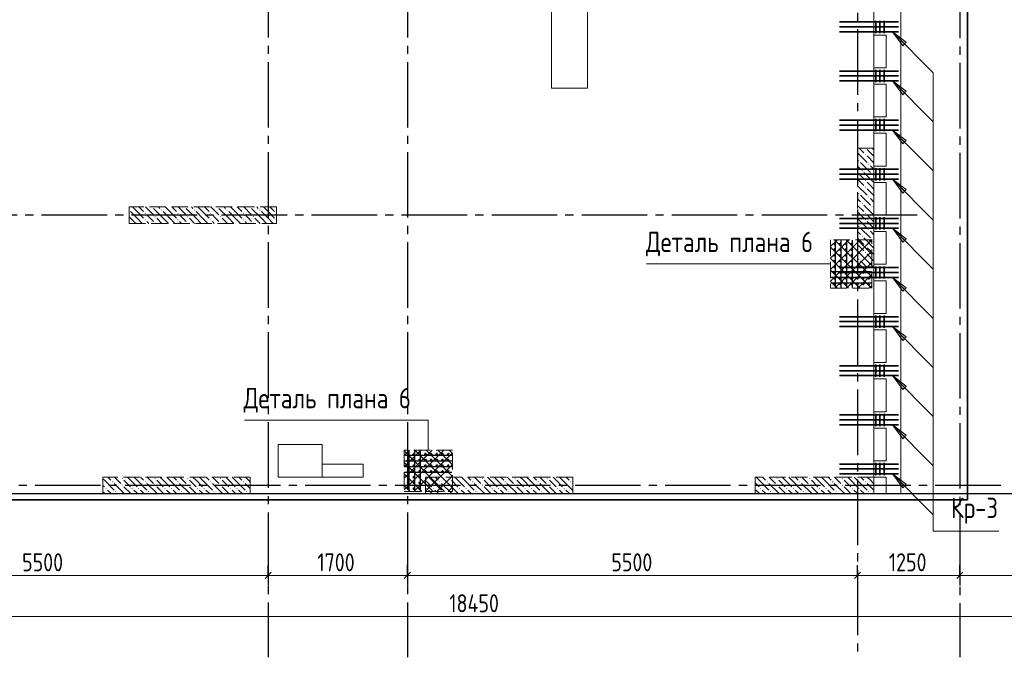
# Model space of a CAD drawing. Header units: millimetres. Extents: x 0 to 31317, y 0 to 42000.
# Tile 5 of 12: x 11587 to 23618, y 15930 to 23718. Entities that reach past the tile are written whole.
import ezdxf

# ---------------------------------------------------------------- set-up
doc = ezdxf.new("R2010")
doc.units = ezdxf.units.MM
doc.linetypes.add('______2', pattern=[270, 200, -70])
doc.linetypes.add('______5', pattern=[1100, 800, -100, 100, -100])
for name, color, linetype, lineweight in [('S1 Стержни арматуры фон', 7, 'Continuous', 25), ('Standard', 7, 'Continuous', 25), ('Вспомогательная арматура', 7, 'Continuous', 25), ('ЖБ Пилон', 180, 'Continuous', 25), ('Оси', 40, '______5', 18), ('Позиционная метка номер позиции', 7, 'Continuous', 13), ('Поперечная арматура', 7, 'Continuous', 25), ('Поперечное армирование AW фон', 7, 'Continuous', 25), ('Примечания', 7, 'Continuous', 25)]:
    doc.layers.add(name, color=color, linetype=linetype, lineweight=lineweight)
doc.layers.add('ЖБ Перекрытие верхний уровень', color=7, linetype='Continuous', lineweight=25, true_color=0xe0e0ff)
doc.styles.add('GOST 2.304-81', font='txt')

msp = doc.modelspace()

# ---------------------------------------------------------------- hatches: boundary and pattern name
at = {"layer": 'ЖБ Пилон', "linetype": 'Continuous', "lineweight": 18, "transparency": 33554687}
for points in [[(21924, 22150), (21921, 22147), (21918, 22150)], [(21914, 22073), (21921, 22080), (21927, 22073), (21921, 22067)], [(21834, 21993), (21841, 22000), (21847, 21993), (21841, 21987)], [(21954, 21953), (21961, 21960), (21967, 21953), (21961, 21947)], [(21874, 21873), (21881, 21880), (21887, 21873), (21881, 21867)], [(21994, 21833), (22001, 21840), (22007, 21833), (22001, 21827)], [(21914, 21753), (21921, 21760), (21927, 21753), (21921, 21747)], [(21914, 21673), (21921, 21680), (21927, 21673), (21921, 21667)], [(21834, 21593), (21841, 21600), (21847, 21593), (21841, 21587)], [(21954, 21553), (21961, 21560), (21967, 21553), (21961, 21547)], [(13204, 21430), (13201, 21427), (13198, 21430)], [(13604, 21430), (13601, 21427), (13598, 21430)], [(14004, 21430), (14001, 21427), (13998, 21430)], [(14404, 21430), (14401, 21427), (14398, 21430)], [(21874, 21473), (21881, 21480), (21887, 21473), (21881, 21467)], [(21994, 21433), (22001, 21440), (22007, 21433), (22001, 21427)], [(12924, 21397), (12927, 21393), (12924, 21390)], [(13114, 21353), (13121, 21360), (13127, 21353), (13121, 21347)], [(13234, 21313), (13241, 21320), (13247, 21313), (13241, 21307)], [(13314, 21393), (13321, 21400), (13327, 21393), (13321, 21387)], [(13514, 21353), (13521, 21360), (13527, 21353), (13521, 21347)], [(13634, 21313), (13641, 21320), (13647, 21313), (13641, 21307)], [(13714, 21393), (13721, 21400), (13727, 21393), (13721, 21387)], [(13914, 21353), (13921, 21360), (13927, 21353), (13921, 21347)], [(14034, 21313), (14041, 21320), (14047, 21313), (14041, 21307)], [(14114, 21393), (14121, 21400), (14127, 21393), (14121, 21387)], [(14314, 21353), (14321, 21360), (14327, 21353), (14321, 21347)], [(14434, 21313), (14441, 21320), (14447, 21313), (14441, 21307)], [(14514, 21393), (14521, 21400), (14527, 21393), (14521, 21387)], [(14714, 21353), (14721, 21360), (14724, 21357), (14724, 21350), (14721, 21347)], [(21914, 21353), (21921, 21360), (21927, 21353), (21921, 21347)], [(13114, 21273), (13121, 21280), (13127, 21273), (13121, 21267)], [(13234, 21233), (13241, 21240), (13247, 21233), (13244, 21230), (13238, 21230)], [(13514, 21273), (13521, 21280), (13527, 21273), (13521, 21267)], [(13634, 21233), (13641, 21240), (13647, 21233), (13644, 21230), (13638, 21230)], [(13914, 21273), (13921, 21280), (13927, 21273), (13921, 21267)], [(14034, 21233), (14041, 21240), (14047, 21233), (14044, 21230), (14038, 21230)], [(14314, 21273), (14321, 21280), (14327, 21273), (14321, 21267)], [(14434, 21233), (14441, 21240), (14447, 21233), (14444, 21230), (14438, 21230)], [(14714, 21273), (14721, 21280), (14724, 21277), (14724, 21270), (14721, 21267)], [(21834, 21193), (21841, 21200), (21847, 21193), (21841, 21187)], [(21914, 21273), (21921, 21280), (21927, 21273), (21921, 21267)], [(21874, 21073), (21881, 21080), (21887, 21073), (21881, 21067)], [(21954, 21153), (21961, 21160), (21967, 21153), (21961, 21147)], [(21914, 20953), (21921, 20960), (21927, 20953), (21921, 20947)], [(21994, 21033), (22001, 21040), (22007, 21033), (22001, 21027)], [(21914, 20873), (21921, 20880), (21927, 20873), (21921, 20867)], [(21834, 20793), (21841, 20800), (21847, 20793), (21841, 20787)], [(21954, 20753), (21961, 20760), (21967, 20753), (21961, 20747)], [(12714, 18073), (12721, 18080), (12727, 18073), (12721, 18067)], [(12834, 18113), (12841, 18120), (12847, 18113), (12841, 18107)], [(13114, 18073), (13121, 18080), (13127, 18073), (13121, 18067)], [(13234, 18113), (13241, 18120), (13247, 18113), (13241, 18107)], [(13514, 18073), (13521, 18080), (13527, 18073), (13521, 18067)], [(13634, 18113), (13641, 18120), (13647, 18113), (13641, 18107)], [(13914, 18073), (13921, 18080), (13927, 18073), (13921, 18067)], [(14034, 18113), (14041, 18120), (14047, 18113), (14041, 18107)], [(14314, 18073), (14321, 18080), (14327, 18073), (14321, 18067)], [(16714, 18073), (16721, 18080), (16727, 18073), (16721, 18067)], [(16834, 18113), (16841, 18120), (16847, 18113), (16841, 18107)], [(17114, 18073), (17121, 18080), (17127, 18073), (17121, 18067)], [(17234, 18113), (17241, 18120), (17247, 18113), (17241, 18107)], [(17514, 18073), (17521, 18080), (17527, 18073), (17521, 18067)], [(17634, 18113), (17641, 18120), (17647, 18113), (17641, 18107)], [(17914, 18073), (17921, 18080), (17927, 18073), (17921, 18067)], [(18034, 18113), (18041, 18120), (18047, 18113), (18041, 18107)], [(18314, 18073), (18321, 18080), (18327, 18073), (18321, 18067)], [(20714, 18073), (20721, 18080), (20727, 18073), (20721, 18067)], [(20834, 18113), (20841, 18120), (20847, 18113), (20841, 18107)], [(21114, 18073), (21121, 18080), (21127, 18073), (21121, 18067)], [(21234, 18113), (21241, 18120), (21247, 18113), (21241, 18107)], [(21514, 18073), (21521, 18080), (21527, 18073), (21521, 18067)], [(21634, 18113), (21641, 18120), (21647, 18113), (21641, 18107)], [(21914, 18073), (21921, 18080), (21927, 18073), (21921, 18067)], [(12634, 17993), (12641, 18000), (12647, 17993), (12641, 17987)], [(12754, 17953), (12761, 17960), (12767, 17953), (12761, 17947)], [(12834, 18033), (12841, 18040), (12847, 18033), (12841, 18027)], [(12954, 17993), (12961, 18000), (12967, 17993), (12961, 17987)], [(13034, 17993), (13041, 18000), (13047, 17993), (13041, 17987)], [(13154, 17953), (13161, 17960), (13167, 17953), (13161, 17947)], [(13234, 18033), (13241, 18040), (13247, 18033), (13241, 18027)], [(13354, 17993), (13361, 18000), (13367, 17993), (13361, 17987)], [(13434, 17993), (13441, 18000), (13447, 17993), (13441, 17987)], [(13554, 17953), (13561, 17960), (13567, 17953), (13561, 17947)], [(13634, 18033), (13641, 18040), (13647, 18033), (13641, 18027)], [(13754, 17993), (13761, 18000), (13767, 17993), (13761, 17987)], [(13834, 17993), (13841, 18000), (13847, 17993), (13841, 17987)], [(13954, 17953), (13961, 17960), (13967, 17953), (13961, 17947)], [(14034, 18033), (14041, 18040), (14047, 18033), (14041, 18027)], [(14154, 17993), (14161, 18000), (14167, 17993), (14161, 17987)], [(14234, 17993), (14241, 18000), (14247, 17993), (14241, 17987)], [(14354, 17953), (14361, 17960), (14367, 17953), (14361, 17947)], [(16554, 17993), (16561, 18000), (16567, 17993), (16561, 17987)], [(16634, 17993), (16641, 18000), (16647, 17993), (16641, 17987)], [(16754, 17953), (16761, 17960), (16767, 17953), (16761, 17947)], [(16834, 18033), (16841, 18040), (16847, 18033), (16841, 18027)], [(16954, 17993), (16961, 18000), (16967, 17993), (16961, 17987)], [(17034, 17993), (17041, 18000), (17047, 17993), (17041, 17987)], [(17154, 17953), (17161, 17960), (17167, 17953), (17161, 17947)], [(17234, 18033), (17241, 18040), (17247, 18033), (17241, 18027)], [(17354, 17993), (17361, 18000), (17367, 17993), (17361, 17987)], [(17434, 17993), (17441, 18000), (17447, 17993), (17441, 17987)], [(17554, 17953), (17561, 17960), (17567, 17953), (17561, 17947)], [(17634, 18033), (17641, 18040), (17647, 18033), (17641, 18027)], [(17754, 17993), (17761, 18000), (17767, 17993), (17761, 17987)], [(17834, 17993), (17841, 18000), (17847, 17993), (17841, 17987)], [(17954, 17953), (17961, 17960), (17967, 17953), (17961, 17947)], [(18034, 18033), (18041, 18040), (18047, 18033), (18041, 18027)], [(18154, 17993), (18161, 18000), (18167, 17993), (18161, 17987)], [(18234, 17993), (18241, 18000), (18247, 17993), (18241, 17987)], [(20634, 17993), (20641, 18000), (20647, 17993), (20641, 17987)], [(20754, 17953), (20761, 17960), (20767, 17953), (20761, 17947)], [(20834, 18033), (20841, 18040), (20847, 18033), (20841, 18027)], [(20954, 17993), (20961, 18000), (20967, 17993), (20961, 17987)], [(21034, 17993), (21041, 18000), (21047, 17993), (21041, 17987)], [(21154, 17953), (21161, 17960), (21167, 17953), (21161, 17947)], [(21234, 18033), (21241, 18040), (21247, 18033), (21241, 18027)], [(21354, 17993), (21361, 18000), (21367, 17993), (21361, 17987)], [(21434, 17993), (21441, 18000), (21447, 17993), (21441, 17987)], [(21554, 17953), (21561, 17960), (21567, 17953), (21561, 17947)], [(21634, 18033), (21641, 18040), (21647, 18033), (21641, 18027)], [(21754, 17993), (21761, 18000), (21767, 17993), (21761, 17987)], [(21834, 17993), (21841, 18000), (21847, 17993), (21841, 17987)], [(21954, 17953), (21961, 17960), (21967, 17953), (21961, 17947)]]:
    msp.add_hatch(color=7, dxfattribs=at).paths.add_polyline_path(points, flags=16)
at = {"layer": 'Позиционная метка номер позиции', "linetype": 'Continuous', "lineweight": 13, "transparency": 33554687}
for points in [[(22377, 23400), (22250, 23570), (22420, 23443)], [(22377, 23400), (22250, 23570), (22420, 23443)], [(22377, 22800), (22250, 22970), (22420, 22843)], [(22377, 22200), (22250, 22370), (22420, 22243)], [(22377, 21600), (22250, 21770), (22420, 21643)], [(22377, 21000), (22250, 21170), (22420, 21043)], [(22377, 20400), (22250, 20570), (22420, 20443)], [(22377, 19800), (22250, 19970), (22420, 19843)], [(22377, 19200), (22250, 19370), (22420, 19243)], [(22377, 18600), (22250, 18770), (22420, 18643)], [(22377, 18000), (22250, 18170), (22420, 18043)]]:
    msp.add_hatch(color=7, dxfattribs=at).paths.add_polyline_path(points, flags=16)

# ---------------------------------------------------------------- linework, layer by layer
at = {"layer": 'S1 Стержни арматуры фон', "color": 7, "linetype": 'Continuous', "lineweight": 35, "transparency": 33554687}
for p, q in [((22324, 23690), (21604, 23690)), ((22324, 23630), (21604, 23630)), ((22324, 23570), (21604, 23570)), ((22324, 23090), (21604, 23090)), ((22324, 23030), (21604, 23030)), ((22324, 22970), (21604, 22970)), ((22324, 22490), (21604, 22490)), ((22324, 22430), (21604, 22430)), ((22324, 22370), (21604, 22370)), ((22324, 21890), (21604, 21890)), ((22324, 21830), (21604, 21830)), ((22324, 21770), (21604, 21770)), ((22324, 21290), (21604, 21290)), ((22324, 21230), (21604, 21230)), ((22324, 21170), (21604, 21170)), ((22324, 20690), (21604, 20690)), ((22324, 20630), (21604, 20630)), ((22324, 20570), (21604, 20570)), ((22324, 20090), (21604, 20090)), ((22324, 20030), (21604, 20030)), ((22324, 19970), (21604, 19970)), ((22324, 19490), (21604, 19490)), ((22324, 19430), (21604, 19430)), ((22324, 19370), (21604, 19370)), ((22324, 18890), (21604, 18890)), ((22324, 18830), (21604, 18830)), ((22324, 18770), (21604, 18770)), ((22324, 18290), (21604, 18290)), ((22324, 18230), (21604, 18230)), ((22324, 18170), (21604, 18170))]:
    msp.add_line(p, q, dxfattribs=at)
at = {"layer": 'Standard', "color": 7, "linetype": 'Continuous', "lineweight": 25, "transparency": 33554687}
for p, q in [((14586, 16892), (14661, 16968)), ((16286, 16892), (16361, 16968)), ((21786, 16892), (21861, 16968)), ((23036, 16892), (23111, 16968))]:
    msp.add_line(p, q, dxfattribs=at)
at = {"layer": 'Standard', "color": 251, "linetype": 'Continuous', "lineweight": -3, "true_color": 0x656565, "transparency": 33554687}
for p, q in [((14624, 16930), (14624, 17055)), ((16324, 16930), (16324, 17055)), ((21824, 16930), (21824, 17055)), ((23074, 16930), (23074, 17055)), ((14624, 16930), (14624, 16805)), ((14624, 16930), (14624, 16930)), ((16324, 16930), (16324, 16805)), ((16324, 16930), (16324, 16930)), ((21824, 16930), (21824, 16805)), ((21824, 16930), (21824, 16930)), ((23074, 16930), (23074, 16805)), ((23074, 16930), (23074, 16930))]:
    msp.add_line(p, q, dxfattribs=at)
at = {"layer": 'Standard', "color": 7, "linetype": 'Continuous', "lineweight": 13, "transparency": 33554687}
for p, q in [((9124, 16930), (14624, 16930)), ((14624, 16930), (16324, 16930)), ((16324, 16930), (21824, 16930)), ((21824, 16930), (23074, 16930)), ((23074, 16930), (26374, 16930)), ((7924, 16430), (26374, 16430))]:
    msp.add_line(p, q, dxfattribs=at)
at = {"layer": 'Standard', "color": 254, "linetype": 'Continuous', "lineweight": 35, "true_color": 0xc4c4ff, "transparency": 33554687}
msp.add_lwpolyline([(7324, 17855), (23168, 17855), (23168, 39570), (7324, 39570), (7324, 17855)], dxfattribs=at)
at = {"layer": 'Standard', "color": 7, "linetype": 'Continuous', "lineweight": 25, "transparency": 33554687}
msp.add_lwpolyline([(7394, 17930), (24124, 17930), (24124, 39500), (7394, 39500), (7394, 17930)], dxfattribs=at)
at = {"layer": 'Standard', "color": 7, "linetype": 'Continuous', "lineweight": 13, "transparency": 33554687}
msp.add_lwpolyline([(7674, 17930), (22024, 17930), (22024, 39170), (7674, 39170), (7674, 17930)], dxfattribs=at)
at = {"layer": 'Вспомогательная арматура', "color": 7, "linetype": 'Continuous', "lineweight": 25, "transparency": 33554687}
for p, q in [((21554, 20445), (21554, 21025)), ((21624, 20445), (21624, 21025)), ((21694, 20445), (21694, 21025)), ((21764, 20445), (21764, 21025)), ((21994, 20640), (21499, 20640)), ((21994, 20570), (21499, 20570)), ((21994, 20500), (21499, 20500)), ((16344, 17960), (16344, 18455)), ((16414, 17960), (16414, 18455)), ((16484, 17960), (16484, 18455)), ((16289, 18400), (16869, 18400)), ((16289, 18330), (16869, 18330)), ((16289, 18260), (16869, 18260)), ((16289, 18190), (16869, 18190))]:
    msp.add_line(p, q, dxfattribs=at)
at = {"layer": 'ЖБ Перекрытие верхний уровень', "color": 7, "linetype": 'Continuous', "lineweight": 18, "transparency": 33554687}
for p, q in [((22354, 17930), (22354, 24210)), ((18084, 24140), (18084, 22880)), ((18524, 22880), (18524, 24140)), ((22024, 23130), (22024, 23530)), ((22024, 23530), (22174, 23530)), ((22174, 23530), (22174, 23130)), ((22174, 23130), (22024, 23130)), ((18084, 22880), (18524, 22880)), ((22024, 22530), (22024, 22930)), ((22024, 22930), (22174, 22930)), ((22174, 22930), (22174, 22530)), ((22174, 22530), (22024, 22530)), ((22024, 21930), (22024, 22330)), ((22024, 22330), (22174, 22330)), ((22174, 22330), (22174, 21930)), ((22174, 21930), (22024, 21930)), ((22024, 21330), (22024, 21730)), ((22024, 21730), (22174, 21730)), ((22174, 21730), (22174, 21330)), ((22174, 21330), (22024, 21330)), ((22024, 20730), (22024, 21130)), ((22024, 21130), (22174, 21130)), ((22174, 21130), (22174, 20730)), ((22174, 20730), (22024, 20730)), ((22024, 20130), (22024, 20530)), ((22024, 20530), (22174, 20530)), ((22174, 20530), (22174, 20130)), ((22174, 20130), (22024, 20130)), ((22024, 19530), (22024, 19930)), ((22024, 19930), (22174, 19930)), ((22174, 19930), (22174, 19530)), ((22174, 19530), (22024, 19530)), ((22024, 18930), (22024, 19330)), ((22024, 19330), (22174, 19330)), ((22174, 19330), (22174, 18930)), ((22174, 18930), (22024, 18930)), ((22024, 18330), (22024, 18730)), ((22024, 18730), (22174, 18730)), ((22174, 18730), (22174, 18330)), ((15284, 18530), (14744, 18530)), ((14744, 18530), (14744, 18130)), ((15284, 18130), (15284, 18530)), ((15784, 18290), (15284, 18290)), ((15284, 18290), (15284, 18130)), ((15784, 18130), (15784, 18290)), ((22174, 18330), (22024, 18330)), ((14744, 18130), (15284, 18130)), ((15284, 18130), (15784, 18130)), ((22024, 17930), (22024, 18130)), ((22024, 18130), (22174, 18130)), ((22174, 18130), (22174, 17930)), ((7394, 17930), (22024, 17930)), ((22174, 17930), (22354, 17930))]:
    msp.add_line(p, q, dxfattribs=at)
at = {"layer": 'ЖБ Пилон', "color": 253, "linetype": '______2', "lineweight": 13, "true_color": 0xa0a0a0, "transparency": 33554687}
for p, q in [((22024, 22150), (21824, 22150)), ((21824, 22150), (21824, 20700)), ((22024, 20700), (22024, 22150)), ((14724, 21430), (12924, 21430)), ((12924, 21430), (12924, 21230)), ((14724, 21230), (14724, 21430)), ((12924, 21230), (14724, 21230)), ((21824, 20700), (22024, 20700)), ((14404, 18130), (12604, 18130)), ((12604, 18130), (12604, 17930)), ((14404, 17930), (14404, 18130)), ((18344, 18130), (16544, 18130)), ((16544, 18130), (16544, 17930)), ((18344, 17930), (18344, 18130)), ((22024, 18130), (20574, 18130)), ((20574, 18130), (20574, 17930)), ((22024, 17930), (22024, 18130)), ((12604, 17930), (14404, 17930)), ((16544, 17930), (18344, 17930)), ((20574, 17930), (22024, 17930))]:
    msp.add_line(p, q, dxfattribs=at)
at = {"layer": 'ЖБ Пилон', "color": 9, "linetype": 'Continuous', "lineweight": 18, "true_color": 0xc7c7c7, "transparency": 33554687}
for p, q in [((21844, 22150), (21901, 22093)), ((22004, 22150), (22021, 22133)), ((21824, 22090), (21941, 21973)), ((21981, 22093), (21941, 22133)), ((21941, 22053), (22024, 21970)), ((22021, 22053), (21981, 22093)), ((21861, 21893), (21824, 21930)), ((21861, 21973), (21981, 21853)), ((21981, 21933), (22024, 21890)), ((21824, 21850), (21901, 21773)), ((21901, 21853), (22021, 21733)), ((22024, 21810), (22021, 21813)), ((21824, 21770), (21901, 21693)), ((21824, 21690), (21941, 21573)), ((21981, 21693), (21941, 21733)), ((22021, 21653), (21981, 21693)), ((21861, 21573), (21981, 21453)), ((21941, 21653), (22024, 21570)), ((13021, 21373), (12964, 21430)), ((13044, 21430), (13101, 21373)), ((13124, 21430), (13221, 21333)), ((13284, 21430), (13301, 21413)), ((13421, 21373), (13364, 21430)), ((13444, 21430), (13501, 21373)), ((13524, 21430), (13621, 21333)), ((13684, 21430), (13701, 21413)), ((13821, 21373), (13764, 21430)), ((13844, 21430), (13901, 21373)), ((13924, 21430), (14021, 21333)), ((14084, 21430), (14101, 21413)), ((14221, 21373), (14164, 21430)), ((14244, 21430), (14301, 21373)), ((14324, 21430), (14421, 21333)), ((14484, 21430), (14501, 21413)), ((14621, 21373), (14564, 21430)), ((14644, 21430), (14701, 21373)), ((21861, 21493), (21824, 21530)), ((21824, 21450), (21901, 21373)), ((21901, 21453), (22021, 21333)), ((21981, 21533), (22024, 21490)), ((12941, 21293), (12924, 21310)), ((12941, 21373), (13021, 21293)), ((13021, 21373), (13101, 21293)), ((13181, 21293), (13141, 21333)), ((13341, 21293), (13221, 21413)), ((13341, 21373), (13421, 21293)), ((13421, 21373), (13501, 21293)), ((13581, 21293), (13541, 21333)), ((13741, 21293), (13621, 21413)), ((13741, 21373), (13821, 21293)), ((13821, 21373), (13901, 21293)), ((13981, 21293), (13941, 21333)), ((14141, 21293), (14021, 21413)), ((14141, 21373), (14221, 21293)), ((14221, 21373), (14301, 21293)), ((14381, 21293), (14341, 21333)), ((14541, 21293), (14421, 21413)), ((14541, 21373), (14621, 21293)), ((14621, 21373), (14701, 21293)), ((21824, 21370), (21901, 21293)), ((21981, 21293), (21941, 21333)), ((22024, 21410), (22021, 21413)), ((12924, 21230), (12924, 21230)), ((12941, 21293), (13004, 21230)), ((13021, 21293), (13084, 21230)), ((13141, 21253), (13164, 21230)), ((13221, 21253), (13181, 21293)), ((13261, 21293), (13324, 21230)), ((13341, 21293), (13404, 21230)), ((13421, 21293), (13484, 21230)), ((13541, 21253), (13564, 21230)), ((13621, 21253), (13581, 21293)), ((13661, 21293), (13724, 21230)), ((13741, 21293), (13804, 21230)), ((13821, 21293), (13884, 21230)), ((13941, 21253), (13964, 21230)), ((14021, 21253), (13981, 21293)), ((14061, 21293), (14124, 21230)), ((14141, 21293), (14204, 21230)), ((14221, 21293), (14284, 21230)), ((14341, 21253), (14364, 21230)), ((14421, 21253), (14381, 21293)), ((14461, 21293), (14524, 21230)), ((14541, 21293), (14604, 21230)), ((14621, 21293), (14684, 21230)), ((21824, 21290), (21941, 21173)), ((21941, 21253), (22024, 21170)), ((22021, 21253), (21981, 21293)), ((21861, 21093), (21824, 21130)), ((21861, 21173), (21981, 21053)), ((21981, 21133), (22024, 21090)), ((21824, 21050), (21901, 20973)), ((21824, 20970), (21901, 20893)), ((21901, 21053), (22021, 20933)), ((22024, 21010), (22021, 21013)), ((21824, 20890), (21941, 20773)), ((21981, 20893), (21941, 20933)), ((21941, 20853), (22024, 20770)), ((22021, 20853), (21981, 20893)), ((21854, 20700), (21824, 20730)), ((21861, 20773), (21934, 20700)), ((21981, 20733), (22014, 20700)), ((12604, 18110), (12621, 18093)), ((12621, 18093), (12741, 17973)), ((12664, 18130), (12701, 18093)), ((12741, 18053), (12861, 17933)), ((12781, 18093), (12744, 18130)), ((12821, 18053), (12781, 18093)), ((12861, 18093), (12941, 18013)), ((12941, 18093), (12904, 18130)), ((12941, 18093), (13021, 18013)), ((12984, 18130), (13021, 18093)), ((13021, 18093), (13141, 17973)), ((13064, 18130), (13101, 18093)), ((13141, 18053), (13261, 17933)), ((13181, 18093), (13144, 18130)), ((13221, 18053), (13181, 18093)), ((13261, 18093), (13341, 18013)), ((13341, 18093), (13304, 18130)), ((13341, 18093), (13421, 18013)), ((13384, 18130), (13421, 18093)), ((13421, 18093), (13541, 17973)), ((13464, 18130), (13501, 18093)), ((13541, 18053), (13661, 17933)), ((13581, 18093), (13544, 18130)), ((13621, 18053), (13581, 18093)), ((13661, 18093), (13741, 18013)), ((13741, 18093), (13704, 18130)), ((13741, 18093), (13821, 18013)), ((13784, 18130), (13821, 18093)), ((13821, 18093), (13941, 17973)), ((13864, 18130), (13901, 18093)), ((13941, 18053), (14061, 17933)), ((13981, 18093), (13944, 18130)), ((14021, 18053), (13981, 18093)), ((14061, 18093), (14141, 18013)), ((14141, 18093), (14104, 18130)), ((14141, 18093), (14221, 18013)), ((14184, 18130), (14221, 18093)), ((14221, 18093), (14341, 17973)), ((14264, 18130), (14301, 18093)), ((14341, 18053), (14404, 17990)), ((14381, 18093), (14344, 18130)), ((14404, 18070), (14381, 18093)), ((16544, 18090), (16621, 18013)), ((16584, 18130), (16621, 18093)), ((16621, 18093), (16741, 17973)), ((16664, 18130), (16701, 18093)), ((16741, 18053), (16861, 17933)), ((16781, 18093), (16744, 18130)), ((16821, 18053), (16781, 18093)), ((16861, 18093), (16941, 18013)), ((16941, 18093), (16904, 18130)), ((16941, 18093), (17021, 18013)), ((16984, 18130), (17021, 18093)), ((17021, 18093), (17141, 17973)), ((17064, 18130), (17101, 18093)), ((17141, 18053), (17261, 17933)), ((17181, 18093), (17144, 18130)), ((17221, 18053), (17181, 18093)), ((17261, 18093), (17341, 18013)), ((17341, 18093), (17304, 18130)), ((17341, 18093), (17421, 18013)), ((17384, 18130), (17421, 18093)), ((17421, 18093), (17541, 17973)), ((17464, 18130), (17501, 18093)), ((17541, 18053), (17661, 17933)), ((17581, 18093), (17544, 18130)), ((17621, 18053), (17581, 18093)), ((17661, 18093), (17741, 18013)), ((17741, 18093), (17704, 18130)), ((17741, 18093), (17821, 18013)), ((17784, 18130), (17821, 18093)), ((17821, 18093), (17941, 17973)), ((17864, 18130), (17901, 18093)), ((17941, 18053), (18061, 17933)), ((17981, 18093), (17944, 18130)), ((18021, 18053), (17981, 18093)), ((18061, 18093), (18141, 18013)), ((18141, 18093), (18104, 18130)), ((18141, 18093), (18221, 18013)), ((18184, 18130), (18221, 18093)), ((18221, 18093), (18341, 17973)), ((18264, 18130), (18301, 18093)), ((18341, 18053), (18344, 18050)), ((20574, 18060), (20621, 18013)), ((20584, 18130), (20621, 18093)), ((20621, 18093), (20741, 17973)), ((20664, 18130), (20701, 18093)), ((20741, 18053), (20861, 17933)), ((20781, 18093), (20744, 18130)), ((20821, 18053), (20781, 18093)), ((20861, 18093), (20941, 18013)), ((20941, 18093), (20904, 18130)), ((20941, 18093), (21021, 18013)), ((20984, 18130), (21021, 18093)), ((21021, 18093), (21141, 17973)), ((21064, 18130), (21101, 18093)), ((21141, 18053), (21261, 17933)), ((21181, 18093), (21144, 18130)), ((21221, 18053), (21181, 18093)), ((21261, 18093), (21341, 18013)), ((21341, 18093), (21304, 18130)), ((21341, 18093), (21421, 18013)), ((21384, 18130), (21421, 18093)), ((21421, 18093), (21541, 17973)), ((21464, 18130), (21501, 18093)), ((21541, 18053), (21661, 17933)), ((21581, 18093), (21544, 18130)), ((21621, 18053), (21581, 18093)), ((21661, 18093), (21741, 18013)), ((21741, 18093), (21704, 18130)), ((21741, 18093), (21821, 18013)), ((21784, 18130), (21821, 18093)), ((21821, 18093), (21941, 17973)), ((21864, 18130), (21901, 18093)), ((21941, 18053), (22024, 17970)), ((21981, 18093), (21944, 18130)), ((22021, 18053), (21981, 18093)), ((12604, 18030), (12621, 18013)), ((12621, 17933), (12604, 17950)), ((12624, 17930), (12621, 17933)), ((12661, 17973), (12704, 17930)), ((12781, 17933), (12784, 17930)), ((12861, 18013), (12944, 17930)), ((13021, 17933), (12981, 17973)), ((13024, 17930), (13021, 17933)), ((13061, 17973), (13104, 17930)), ((13181, 17933), (13184, 17930)), ((13261, 18013), (13344, 17930)), ((13421, 17933), (13381, 17973)), ((13424, 17930), (13421, 17933)), ((13461, 17973), (13504, 17930)), ((13581, 17933), (13584, 17930)), ((13661, 18013), (13744, 17930)), ((13821, 17933), (13781, 17973)), ((13824, 17930), (13821, 17933)), ((13861, 17973), (13904, 17930)), ((13981, 17933), (13984, 17930)), ((14061, 18013), (14144, 17930)), ((14221, 17933), (14181, 17973)), ((14224, 17930), (14221, 17933)), ((14261, 17973), (14304, 17930)), ((14381, 17933), (14384, 17930)), ((16544, 17930), (16544, 17930)), ((16621, 17933), (16581, 17973)), ((16624, 17930), (16621, 17933)), ((16661, 17973), (16704, 17930)), ((16781, 17933), (16784, 17930)), ((16861, 18013), (16944, 17930)), ((17021, 17933), (16981, 17973)), ((17024, 17930), (17021, 17933)), ((17061, 17973), (17104, 17930)), ((17181, 17933), (17184, 17930)), ((17261, 18013), (17344, 17930)), ((17421, 17933), (17381, 17973)), ((17424, 17930), (17421, 17933)), ((17461, 17973), (17504, 17930)), ((17581, 17933), (17584, 17930)), ((17661, 18013), (17744, 17930)), ((17821, 17933), (17781, 17973)), ((17824, 17930), (17821, 17933)), ((17861, 17973), (17904, 17930)), ((17981, 17933), (17984, 17930)), ((18061, 18013), (18144, 17930)), ((18221, 17933), (18181, 17973)), ((18224, 17930), (18221, 17933)), ((18261, 17973), (18304, 17930)), ((20621, 17933), (20581, 17973)), ((20624, 17930), (20621, 17933)), ((20661, 17973), (20704, 17930)), ((20781, 17933), (20784, 17930)), ((20861, 18013), (20944, 17930)), ((21021, 17933), (20981, 17973)), ((21024, 17930), (21021, 17933)), ((21061, 17973), (21104, 17930)), ((21181, 17933), (21184, 17930)), ((21261, 18013), (21344, 17930)), ((21421, 17933), (21381, 17973)), ((21424, 17930), (21421, 17933)), ((21461, 17973), (21504, 17930)), ((21581, 17933), (21584, 17930)), ((21661, 18013), (21744, 17930)), ((21821, 17933), (21781, 17973)), ((21824, 17930), (21821, 17933)), ((21861, 17973), (21904, 17930)), ((21981, 17933), (21984, 17930))]:
    msp.add_line(p, q, dxfattribs=at)
at = {"layer": 'Оси', "color": 8, "linetype": '______5', "lineweight": -3, "transparency": 33554687}
for p, q in [((21824, 40100), (21824, 15930)), ((14624, 39700), (14624, 15930)), ((16324, 39700), (16324, 15930)), ((23074, 33090), (23074, 15930)), ((22554, 21330), (4600, 21330)), ((23574, 18030), (4600, 18030))]:
    msp.add_line(p, q, dxfattribs=at)
at = {"layer": 'Позиционная метка номер позиции', "color": 7, "linetype": 'Continuous', "lineweight": 13, "transparency": 33554687}
for p, q in [((22250, 23570), (22750, 23070)), ((22250, 23570), (22250, 23570)), ((22250, 23570), (22250, 23570)), ((22250, 23570), (22250, 23570)), ((22250, 23570), (22420, 23443)), ((22377, 23400), (22250, 23570)), ((22250, 23570), (22250, 23570)), ((22250, 23570), (22250, 23570)), ((22250, 23570), (22250, 23570)), ((22250, 23570), (22420, 23443)), ((22377, 23400), (22250, 23570)), ((22420, 23443), (22377, 23400)), ((22420, 23443), (22377, 23400)), ((22398, 23422), (22409, 23411)), ((22398, 23422), (22409, 23411)), ((22250, 22970), (22750, 22470)), ((22250, 22970), (22250, 22970)), ((22250, 22970), (22250, 22970)), ((22250, 22970), (22250, 22970)), ((22250, 22970), (22420, 22843)), ((22377, 22800), (22250, 22970)), ((22420, 22843), (22377, 22800)), ((22398, 22822), (22409, 22811)), ((22250, 22370), (22750, 21870)), ((22250, 22370), (22250, 22370)), ((22250, 22370), (22250, 22370)), ((22250, 22370), (22250, 22370)), ((22250, 22370), (22420, 22243)), ((22377, 22200), (22250, 22370)), ((22420, 22243), (22377, 22200)), ((22398, 22222), (22409, 22211)), ((22250, 21770), (22750, 21270)), ((22250, 21770), (22250, 21770)), ((22250, 21770), (22250, 21770)), ((22250, 21770), (22250, 21770)), ((22250, 21770), (22420, 21643)), ((22377, 21600), (22250, 21770)), ((22420, 21643), (22377, 21600)), ((22398, 21622), (22409, 21611)), ((22250, 21170), (22750, 20670)), ((22250, 21170), (22250, 21170)), ((22250, 21170), (22250, 21170)), ((22250, 21170), (22250, 21170)), ((22250, 21170), (22420, 21043)), ((22377, 21000), (22250, 21170)), ((22420, 21043), (22377, 21000)), ((22398, 21022), (22409, 21011)), ((22250, 20570), (22750, 20070)), ((22250, 20570), (22250, 20570)), ((22250, 20570), (22250, 20570)), ((22250, 20570), (22250, 20570)), ((22250, 20570), (22420, 20443)), ((22377, 20400), (22250, 20570)), ((22420, 20443), (22377, 20400)), ((22398, 20422), (22409, 20411)), ((22250, 19970), (22750, 19470)), ((22250, 19970), (22250, 19970)), ((22250, 19970), (22250, 19970)), ((22250, 19970), (22250, 19970)), ((22250, 19970), (22420, 19843)), ((22377, 19800), (22250, 19970)), ((22420, 19843), (22377, 19800)), ((22398, 19822), (22409, 19811)), ((22250, 19370), (22750, 18870)), ((22250, 19370), (22250, 19370)), ((22250, 19370), (22250, 19370)), ((22250, 19370), (22250, 19370)), ((22250, 19370), (22420, 19243)), ((22377, 19200), (22250, 19370)), ((22420, 19243), (22377, 19200)), ((22398, 19222), (22409, 19211)), ((22250, 18770), (22750, 18270)), ((22250, 18770), (22250, 18770)), ((22250, 18770), (22250, 18770)), ((22250, 18770), (22250, 18770)), ((22250, 18770), (22420, 18643)), ((22377, 18600), (22250, 18770)), ((22420, 18643), (22377, 18600)), ((22398, 18622), (22409, 18611)), ((22250, 18170), (22750, 17670)), ((22250, 18170), (22250, 18170)), ((22250, 18170), (22250, 18170)), ((22250, 18170), (22250, 18170)), ((22250, 18170), (22420, 18043)), ((22377, 18000), (22250, 18170)), ((22420, 18043), (22377, 18000)), ((22398, 18022), (22409, 18011))]:
    msp.add_line(p, q, dxfattribs=at)
msp.add_lwpolyline([(22250, 23570), (22750, 23070), (22750, 17470), (23550, 17470)], dxfattribs=at)
at = {"layer": 'Поперечная арматура', "color": 7, "linetype": 'Continuous', "lineweight": 50, "transparency": 33554687}
for centre in [(21544, 20980), (21614, 20980), (21684, 20980), (21754, 20980), (21544, 20910), (21544, 20840), (21614, 20910), (21614, 20840), (21684, 20910), (21684, 20840), (21754, 20910), (21754, 20840), (21544, 20770), (21544, 20700), (21614, 20770), (21614, 20700), (21684, 20770), (21684, 20700), (21754, 20770), (21754, 20700), (21544, 20630), (21614, 20630), (21684, 20630), (21754, 20630), (21824, 20630), (21894, 20630), (21964, 20630), (21544, 20560), (21544, 20490), (21614, 20560), (21614, 20490), (21684, 20560), (21684, 20490), (21754, 20560), (21754, 20490), (21824, 20560), (21824, 20490), (21894, 20560), (21894, 20490), (21964, 20560), (21964, 20490), (16334, 18410), (16404, 18410), (16474, 18410), (16544, 18410), (16614, 18410), (16684, 18410), (16754, 18410), (16824, 18410), (16334, 18340), (16404, 18340), (16474, 18340), (16544, 18340), (16614, 18340), (16684, 18340), (16754, 18340), (16824, 18340), (16334, 18270), (16334, 18200), (16404, 18270), (16404, 18200), (16474, 18270), (16474, 18200), (16544, 18270), (16544, 18200), (16614, 18270), (16614, 18200), (16684, 18270), (16684, 18200), (16754, 18270), (16754, 18200), (16824, 18270), (16824, 18200), (16334, 18130), (16334, 18060), (16404, 18130), (16404, 18060), (16474, 18130), (16474, 18060), (16334, 17990), (16404, 17990), (16474, 17990)]:
    msp.add_circle(centre, 5, dxfattribs=at)
at = {"layer": 'Поперечное армирование AW фон', "color": 7, "linetype": 'Continuous', "lineweight": 35, "transparency": 33554687}
for p, q in [((22049, 23705), (22049, 23555)), ((22099, 23705), (22099, 23555)), ((22149, 23705), (22149, 23555)), ((22049, 23105), (22049, 22955)), ((22099, 23105), (22099, 22955)), ((22149, 23105), (22149, 22955)), ((22049, 22505), (22049, 22355)), ((22099, 22505), (22099, 22355)), ((22149, 22505), (22149, 22355)), ((22049, 21905), (22049, 21755)), ((22099, 21905), (22099, 21755)), ((22149, 21905), (22149, 21755)), ((22049, 21305), (22049, 21155)), ((22099, 21305), (22099, 21155)), ((22149, 21305), (22149, 21155)), ((22049, 20705), (22049, 20555)), ((22099, 20705), (22099, 20555)), ((22149, 20705), (22149, 20555)), ((22049, 20105), (22049, 19955)), ((22099, 20105), (22099, 19955)), ((22149, 20105), (22149, 19955)), ((22049, 19505), (22049, 19355)), ((22099, 19505), (22099, 19355)), ((22149, 19505), (22149, 19355)), ((22049, 18905), (22049, 18755)), ((22099, 18905), (22099, 18755)), ((22149, 18905), (22149, 18755)), ((22049, 18305), (22049, 18155)), ((22099, 18305), (22099, 18155)), ((22149, 18305), (22149, 18155))]:
    msp.add_line(p, q, dxfattribs=at)
at = {"layer": 'Примечания', "color": 252, "linetype": 'Continuous', "lineweight": 13, "true_color": 0x8f8f8f, "transparency": 33554687}
for p, q in [((21494, 20946), (21578, 21030)), ((21494, 20806), (21718, 21030)), ((21494, 20666), (21858, 21030)), ((21494, 20526), (21998, 21030)), ((21494, 20940), (21994, 20440)), ((21544, 21030), (21999, 20575)), ((21684, 21030), (21999, 20715)), ((21824, 21030), (21999, 20855)), ((21964, 21030), (21999, 20995)), ((21548, 20440), (21999, 20891)), ((21494, 20800), (21854, 20440)), ((21688, 20440), (21999, 20751)), ((21494, 20660), (21714, 20440)), ((21828, 20440), (21999, 20611)), ((21494, 20520), (21574, 20440)), ((21968, 20440), (21999, 20471)), ((16284, 18396), (16348, 18460)), ((16284, 18256), (16488, 18460)), ((16284, 18116), (16628, 18460)), ((16284, 17976), (16768, 18460)), ((16284, 18450), (16779, 17955)), ((16403, 17955), (16874, 18426)), ((16414, 18460), (16874, 18000)), ((16554, 18460), (16874, 18140)), ((16694, 18460), (16874, 18280)), ((16834, 18460), (16874, 18420)), ((16284, 18310), (16639, 17955)), ((16284, 18170), (16499, 17955)), ((16543, 17955), (16874, 18286)), ((16683, 17955), (16874, 18146)), ((16284, 18030), (16359, 17955)), ((16823, 17955), (16874, 18006))]:
    msp.add_line(p, q, dxfattribs=at)
at = {"layer": 'Примечания', "color": 7, "linetype": '______2', "lineweight": 13, "transparency": 33554687}
for p, q in [((21999, 21030), (21494, 21030)), ((21494, 21030), (21494, 20440)), ((21999, 20440), (21999, 21030)), ((21494, 20440), (21999, 20440)), ((16874, 18460), (16284, 18460)), ((16284, 18460), (16284, 17955)), ((16874, 17955), (16874, 18460)), ((16284, 17955), (16874, 17955))]:
    msp.add_line(p, q, dxfattribs=at)
at = {"layer": 'Примечания', "color": 7, "linetype": 'Continuous', "lineweight": 13, "transparency": 33554687}
msp.add_line((19247, 20735), (21494, 20735), dxfattribs=at)
msp.add_lwpolyline([(14332, 18827), (16579, 18827), (16579, 18460)], dxfattribs=at)

# ---------------------------------------------------------------- texts
at = {"layer": 'Standard', "color": 7, "linetype": 'Continuous', "lineweight": 25, "transparency": 33554687, "attachment_point": 7, "style": 'GOST 2.304-81'}
for s, insert, char_height, width in [('Кр-3', (22967, 17562), 250, 711.25), ('5500', (11616, 16980), 220, 641.48), ('1700', (15224, 16980), 220, 625.74), ('5500', (18816, 16980), 220, 641.48), ('1250', (22207, 16980), 220, 610.16), ('18450', (16836, 16480), 220, 750.82)]:
    msp.add_mtext(s, dxfattribs=dict(at, insert=insert, char_height=char_height, width=width))
at = {"layer": 'Примечания', "color": 7, "linetype": 'Continuous', "lineweight": 25, "transparency": 33554687, "char_height": 250, "width": 2150.15, "attachment_point": 7, "style": 'GOST 2.304-81'}
for insert in [(19238, 20827), (14323, 18919)]:
    msp.add_mtext('Деталь\\~плана\\~6', dxfattribs=dict(at, insert=insert))

doc.saveas('drawing.dxf')
